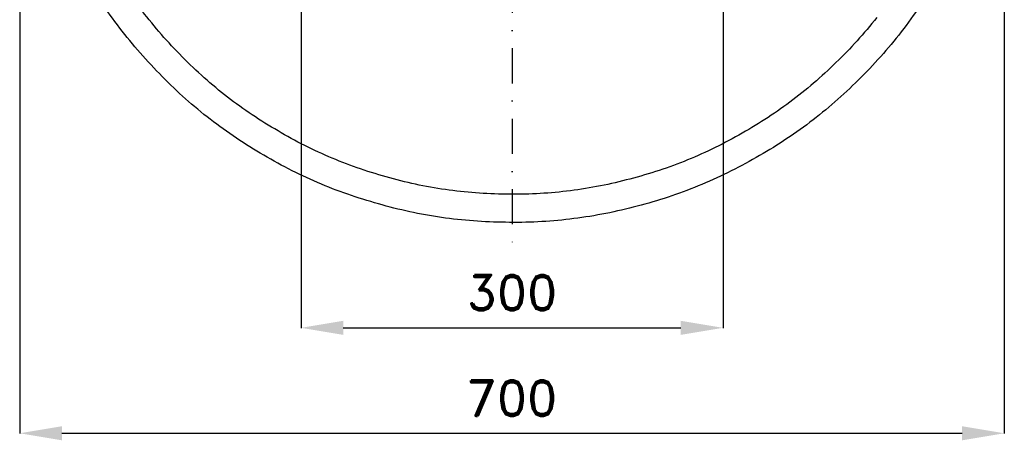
# Model space of a CAD drawing. Header units: millimetres. Extents: x -375 to 430, y -505 to 375.
# Tile 1 of 8: x -350 to 350, y -505 to -206. Entities that reach past the tile are written whole.
import ezdxf

# ---------------------------------------------------------------- set-up
doc = ezdxf.new("R2010")
doc.units = ezdxf.units.MM
doc.header["$LTSCALE"] = 5
doc.linetypes.add('ČERCHOVANÁX2', pattern=[2, 1, -0.5, 0, -0.5])
doc.layers.add('Kóty', color=2, linetype='Continuous')
doc.layers.add('Značka', color=7, linetype='Continuous')
doc.styles.get("Standard").update_dxf_attribs({"font": 'romand.shx', "height": 25})
doc.dimstyles.get("Standard").update_dxf_attribs({"dimtxt": 25, "dimasz": 30, "dimexe": 0.18, "dimexo": 0.0625, "dimgap": 12.5, "dimtad": 1, "dimdec": 0, "dimzin": 0, "dimdsep": 46, "dimtxsty": 'Standard', "dimcen": 0.09, "dimadec": 0, "dimazin": 0, "dimtfac": 1, "dimtdec": 0, "dimtofl": 0, "dimtmove": 0, "dimatfit": 3, "dimfxl": 1, "dimtolj": 1, "dimtzin": 0, "dimarcsym": 0})

# ---------------------------------------------------------------- blocks, each defined once
blk = doc.blocks.new('*D2')
at = {"layer": 'Defpoints', "color": 0, "transparency": 16777216}
for p in [(-150, -200), (150, -200), (150, -425.03)]:
    blk.add_point(p, dxfattribs=at)
at = {"layer": 'Kóty', "color": 0, "lineweight": -2, "transparency": 16777216}
for p, q in [((-150, -200.06), (-150, -425.21)), ((150, -200.06), (150, -425.21)), ((-120, -425.03), (120, -425.03))]:
    blk.add_line(p, q, dxfattribs=at)
at = {"layer": 'Kóty', "color": 0, "transparency": 16777216}
for points in [[(-120, -420.03), (-120, -430.03), (-150, -425.03)], [(120, -420.03), (120, -430.03), (150, -425.03)]]:
    blk.add_solid(points, dxfattribs=at)
at = {"layer": 'Kóty', "color": 0, "transparency": 16777216, "insert": (0, -400.03), "char_height": 25, "attachment_point": 5}
blk.add_mtext('\\A1;300', dxfattribs=at)
blk = doc.blocks.new('*D4')
at = {"layer": 'Defpoints', "color": 0, "transparency": 16777216}
for p in [(-350.05, 0), (350, -4.58), (350, -500.03)]:
    blk.add_point(p, dxfattribs=at)
at = {"layer": 'Kóty', "color": 0, "lineweight": -2, "transparency": 16777216}
for p, q in [((-350.05, -0.06), (-350.05, -500.21)), ((350, -4.64), (350, -500.21)), ((-320.05, -500.03), (320, -500.03))]:
    blk.add_line(p, q, dxfattribs=at)
at = {"layer": 'Kóty', "color": 0, "transparency": 16777216}
for points in [[(-320.05, -495.03), (-320.05, -505.03), (-350.05, -500.03)], [(320, -495.03), (320, -505.03), (350, -500.03)]]:
    blk.add_solid(points, dxfattribs=at)
at = {"layer": 'Kóty', "color": 0, "transparency": 16777216, "insert": (-0.03, -475.03), "char_height": 25, "attachment_point": 5}
blk.add_mtext('\\A1;700', dxfattribs=at)

msp = doc.modelspace()

# ---------------------------------------------------------------- linework, layer by layer
at = {"layer": 'Značka', "color": 6, "linetype": 'ČERCHOVANÁX2', "lineweight": 25, "ltscale": 5}
msp.add_line((0, 375), (0, -375), dxfattribs=at)
at = {"layer": 'Značka', "color": 5}
for points in [[(300.8, -178.953, -0.0340422), (275, -216.774, -0.0344423), (244.2, -250.706, -0.0345546), (209.5, -280.563, -0.0344262), (171, -305.374, -0.034386), (129.7, -325.223, -0.0344168), (86.2, -339.231, -0.0344232), (41.2, -347.724, -0.0344159), (-4.6, -349.97, -0.0344167), (-50.2, -346.527, -0.034417), (-95, -336.859, -0.0344219), (-138.2, -321.716, -0.0344258), (-179, -300.792, -0.0344196), (-216.8, -274.979, -0.0344135), (-250.7, -244.227, -0.0344027), (-280.6, -209.504, -0.0344212), (-305.4, -171.017, -0.0344081)], [(259.3, -204.387, -0.0344506), (230.3, -236.38, -0.034559), (197.5, -264.531, -0.0344287), (161.2, -287.924, -0.034392), (122.3, -306.639, -0.034413), (81.2, -319.846, -0.0344226), (38.8, -327.854, -0.0344166), (-4.3, -329.972, -0.0344155), (-47.4, -326.726, -0.0344178), (-89.6, -317.61, -0.0344206), (-130.3, -303.332, -0.0344145), (-168.7, -283.604, -0.034423), (-204.4, -259.266, -0.034424), (-236.4, -230.271, -0.0344207), (-264.5, -197.532, -0.0344091)]]:
    msp.add_lwpolyline(points, format="xyb", dxfattribs=at)

# ---------------------------------------------------------------- dimensions: what is measured, and where the dimension line sits
at = {"layer": 'Kóty'}
for base, p1, p2, picture, middle in [((350, -500.029), (-350.054, 0), (350, -4.581), '*D4', (-0.027, -475.029)), ((150, -425.029), (-150, -200), (150, -200), '*D2', (0, -400.029))]:
    dim = msp.add_linear_dim(base=base, p1=p1, p2=p2, dimstyle='Standard', dxfattribs=at)
    dim.commit()
    dim.dimension.update_dxf_attribs({"geometry": picture, "text_midpoint": middle})

doc.saveas('drawing.dxf')
